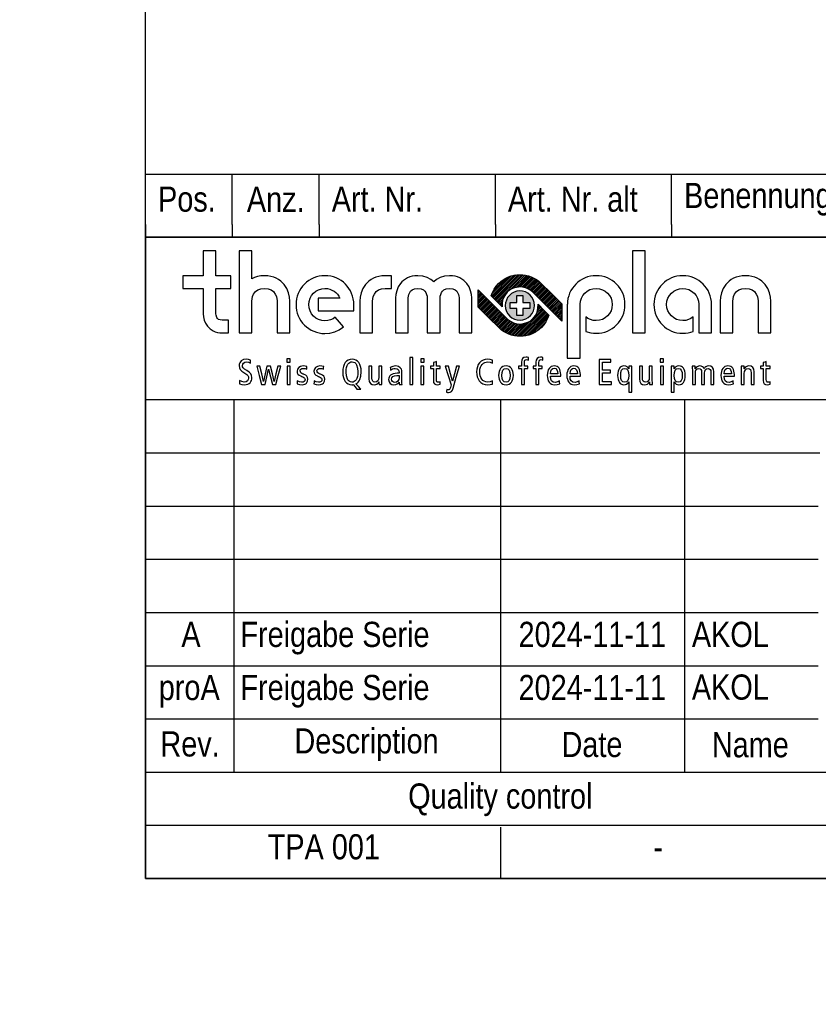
# Model space of a CAD drawing. Header units: millimetres. Extents: x 0 to 200, y 0 to 287.
# Tile 1 of 68: x 0 to 63, y 0 to 78. Entities that reach past the tile are written whole.
import ezdxf
from ezdxf import colors
from ezdxf.entities.mleader import LeaderData, LeaderLine
from ezdxf.math import Vec2, Vec3

# ---------------------------------------------------------------- set-up
doc = ezdxf.new("R2010")
doc.units = ezdxf.units.MM
for name, color, linetype in [('Cartouche', 7, 'Continuous'), ('Défaut', 7, 'Continuous'), ('EBENE_1', 7, 'Continuous'), ('Marges', 7, 'Continuous'), ('Standard', 7, 'Continuous')]:
    doc.layers.add(name, color=color, linetype=linetype)

# ---------------------------------------------------------------- blocks, each defined once
blk = doc.blocks.new('_Dot')
at = {"color": 0, "linetype": 'ByBlock', "lineweight": -2}
blk.add_line((-0.5, 0), (-1, 0), dxfattribs=at)
at = {"color": 0, "linetype": 'ByBlock', "const_width": 0.5}
blk.add_lwpolyline([(-0.25, 0, 1), (0.25, 0, 1)], format="xyb", close=True, dxfattribs=at)
blk = doc.blocks.new('SE5')
at = {"layer": 'EBENE_1', "color": 7, "linetype": 'Continuous'}
for points in [[(18.351, 51.207), (18.188, 51.254), (17.992, 51.273), (17.779, 51.241), (17.603, 51.146), (17.535, 51.076), (17.484, 50.99), (17.451, 50.89), (17.44, 50.774), (17.458, 50.603), (17.525, 50.461), (17.659, 50.327), (17.879, 50.179), (18.039, 50.069), (18.133, 49.973), (18.176, 49.88), (18.186, 49.774), (18.163, 49.657), (18.094, 49.557), (17.983, 49.487), (17.833, 49.461), (17.643, 49.5), (17.454, 49.589), (17.454, 49.46), (17.454, 49.33), (17.642, 49.268), (17.87, 49.245), (18.004, 49.256), (18.121, 49.288), (18.221, 49.34), (18.302, 49.408), (18.366, 49.491), (18.411, 49.587), (18.439, 49.694), (18.448, 49.809), (18.427, 49.97), (18.358, 50.117), (18.232, 50.254), (18.038, 50.387), (17.865, 50.497), (17.763, 50.587), (17.714, 50.671), (17.702, 50.76), (17.724, 50.877), (17.787, 50.971), (17.885, 51.034), (18.012, 51.056), (18.193, 51.032), (18.351, 50.965), (18.351, 51.086), (18.351, 51.207)], [(21.233, 51.031), (21.364, 51.031), (21.495, 51.031), (21.495, 51.173), (21.495, 51.315), (21.364, 51.315), (21.233, 51.315), (21.233, 51.173), (21.233, 51.031)], [(27.101, 48.894), (26.911, 49.105), (26.72, 49.316), (26.816, 49.375), (26.9, 49.451), (26.972, 49.546), (27.032, 49.657), (27.113, 49.933), (27.141, 50.279), (27.128, 50.498), (27.09, 50.693), (27.029, 50.864), (26.945, 51.006), (26.841, 51.12), (26.717, 51.204), (26.576, 51.255), (26.418, 51.273), (26.251, 51.256), (26.103, 51.208), (25.975, 51.127), (25.869, 51.013), (25.784, 50.867), (25.722, 50.69), (25.684, 50.48), (25.672, 50.239), (25.685, 50.019), (25.723, 49.824), (25.784, 49.654), (25.868, 49.511), (25.972, 49.397), (26.096, 49.313), (26.237, 49.262), (26.395, 49.245), (26.421, 49.246), (26.446, 49.247), (26.472, 49.251), (26.495, 49.256), (26.644, 49.075), (26.794, 48.894), (26.948, 48.894), (27.101, 48.894)], [(25.934, 50.239), (25.944, 50.45), (25.972, 50.627), (26.018, 50.77), (26.077, 50.883), (26.149, 50.967), (26.232, 51.024), (26.322, 51.057), (26.418, 51.068), (26.534, 51.05), (26.632, 51.001), (26.711, 50.924), (26.774, 50.824), (26.854, 50.571), (26.879, 50.279), (26.869, 50.067), (26.84, 49.891), (26.795, 49.747), (26.735, 49.634), (26.663, 49.55), (26.581, 49.493), (26.491, 49.46), (26.395, 49.45), (26.279, 49.467), (26.181, 49.517), (26.101, 49.593), (26.038, 49.694), (25.959, 49.946), (25.934, 50.239)], [(30.998, 49.264), (31.117, 49.264), (31.237, 49.264), (31.237, 50.333), (31.237, 51.401), (31.117, 51.401), (30.998, 51.401), (30.998, 50.333), (30.998, 49.264)], [(31.875, 51.031), (32.006, 51.031), (32.138, 51.031), (32.138, 51.173), (32.138, 51.315), (32.006, 51.315), (31.875, 51.315), (31.875, 51.173), (31.875, 51.031)], [(33.411, 49.475), (33.342, 49.449), (33.262, 49.439), (33.193, 49.451), (33.146, 49.49), (33.12, 49.561), (33.112, 49.666), (33.112, 50.095), (33.112, 50.524), (33.261, 50.524), (33.411, 50.524), (33.411, 50.62), (33.411, 50.717), (33.261, 50.717), (33.112, 50.717), (33.112, 50.901), (33.112, 51.085), (32.992, 51.049), (32.872, 51.013), (32.872, 50.865), (32.872, 50.717), (32.757, 50.717), (32.641, 50.717), (32.641, 50.62), (32.641, 50.524), (32.757, 50.524), (32.872, 50.524), (32.872, 50.056), (32.872, 49.589), (32.894, 49.427), (32.958, 49.321), (33.063, 49.262), (33.209, 49.245), (33.313, 49.256), (33.411, 49.282), (33.411, 49.378), (33.411, 49.475)], [(37.557, 49.555), (37.389, 49.486), (37.201, 49.461), (37.049, 49.477), (36.919, 49.522), (36.809, 49.595), (36.72, 49.695), (36.651, 49.818), (36.602, 49.963), (36.573, 50.129), (36.563, 50.313), (36.576, 50.484), (36.614, 50.633), (36.674, 50.761), (36.752, 50.866), (36.845, 50.949), (36.95, 51.008), (37.064, 51.044), (37.184, 51.056), (37.382, 51.032), (37.557, 50.957), (37.557, 51.079), (37.557, 51.201), (37.388, 51.254), (37.181, 51.273), (36.994, 51.255), (36.825, 51.202), (36.675, 51.117), (36.547, 51), (36.443, 50.854), (36.366, 50.681), (36.317, 50.483), (36.301, 50.261), (36.314, 50.063), (36.352, 49.876), (36.418, 49.703), (36.512, 49.551), (36.636, 49.424), (36.79, 49.328), (36.976, 49.266), (37.195, 49.245), (37.375, 49.261), (37.557, 49.304), (37.557, 49.43), (37.557, 49.555)], [(39.87, 49.264), (39.99, 49.264), (40.109, 49.264), (40.109, 49.894), (40.109, 50.524), (40.24, 50.524), (40.371, 50.524), (40.371, 50.62), (40.371, 50.717), (40.24, 50.717), (40.109, 50.717), (40.109, 50.87), (40.109, 51.022), (40.118, 51.118), (40.146, 51.186), (40.2, 51.227), (40.283, 51.241), (40.362, 51.233), (40.42, 51.207), (40.42, 51.31), (40.42, 51.412), (40.33, 51.429), (40.232, 51.435), (40.069, 51.407), (39.956, 51.327), (39.891, 51.203), (39.87, 51.042), (39.87, 50.88), (39.87, 50.717), (39.755, 50.717), (39.639, 50.717), (39.639, 50.62), (39.639, 50.524), (39.755, 50.524), (39.87, 50.524), (39.87, 49.894), (39.87, 49.264)], [(41.022, 49.264), (41.142, 49.264), (41.261, 49.264), (41.261, 49.894), (41.261, 50.524), (41.392, 50.524), (41.523, 50.524), (41.523, 50.62), (41.523, 50.717), (41.392, 50.717), (41.261, 50.717), (41.261, 50.87), (41.261, 51.022), (41.27, 51.118), (41.298, 51.186), (41.351, 51.227), (41.435, 51.241), (41.514, 51.233), (41.572, 51.207), (41.572, 51.31), (41.572, 51.412), (41.482, 51.429), (41.384, 51.435), (41.22, 51.407), (41.108, 51.327), (41.043, 51.203), (41.022, 51.042), (41.022, 50.88), (41.022, 50.717), (40.907, 50.717), (40.791, 50.717), (40.791, 50.62), (40.791, 50.524), (40.907, 50.524), (41.022, 50.524), (41.022, 49.894), (41.022, 49.264)], [(46.057, 49.264), (46.538, 49.264), (47.02, 49.264), (47.02, 49.373), (47.02, 49.481), (46.664, 49.481), (46.308, 49.481), (46.308, 49.834), (46.308, 50.188), (46.63, 50.188), (46.951, 50.188), (46.951, 50.296), (46.951, 50.404), (46.63, 50.404), (46.308, 50.404), (46.308, 50.72), (46.308, 51.036), (46.645, 51.036), (46.983, 51.036), (46.983, 51.145), (46.983, 51.253), (46.52, 51.253), (46.057, 51.253), (46.057, 50.259), (46.057, 49.264)], [(50.895, 51.031), (51.026, 51.031), (51.157, 51.031), (51.157, 51.173), (51.157, 51.315), (51.026, 51.315), (50.895, 51.315), (50.895, 51.173), (50.895, 51.031)], [(59.621, 49.475), (59.552, 49.449), (59.472, 49.439), (59.403, 49.451), (59.356, 49.49), (59.33, 49.561), (59.321, 49.666), (59.321, 50.095), (59.321, 50.524), (59.471, 50.524), (59.621, 50.524), (59.621, 50.62), (59.621, 50.717), (59.471, 50.717), (59.321, 50.717), (59.321, 50.901), (59.321, 51.085), (59.202, 51.049), (59.082, 51.013), (59.082, 50.865), (59.082, 50.717), (58.967, 50.717), (58.852, 50.717), (58.852, 50.62), (58.852, 50.524), (58.967, 50.524), (59.082, 50.524), (59.082, 50.056), (59.082, 49.589), (59.104, 49.427), (59.168, 49.321), (59.273, 49.262), (59.418, 49.245), (59.523, 49.256), (59.621, 49.282), (59.621, 49.378), (59.621, 49.475)], [(20.739, 50.717), (20.62, 50.717), (20.5, 50.717), (20.363, 50.11), (20.227, 49.504), (20.224, 49.504), (20.221, 49.504), (20.077, 50.11), (19.933, 50.717), (19.791, 50.717), (19.648, 50.717), (19.51, 50.11), (19.372, 49.504), (19.369, 49.504), (19.366, 49.504), (19.228, 50.11), (19.09, 50.717), (18.965, 50.717), (18.839, 50.717), (19.032, 49.991), (19.224, 49.264), (19.361, 49.264), (19.497, 49.264), (19.637, 49.878), (19.776, 50.492), (19.779, 50.492), (19.782, 50.492), (19.934, 49.878), (20.087, 49.264), (20.224, 49.264), (20.36, 49.264), (20.55, 49.991), (20.739, 50.717)], [(21.244, 49.264), (21.364, 49.264), (21.484, 49.264), (21.484, 49.991), (21.484, 50.717), (21.364, 50.717), (21.244, 50.717), (21.244, 49.991), (21.244, 49.264)], [(22.042, 49.33), (22.221, 49.267), (22.435, 49.245), (22.551, 49.254), (22.648, 49.28), (22.729, 49.321), (22.793, 49.376), (22.876, 49.519), (22.902, 49.695), (22.882, 49.818), (22.824, 49.921), (22.734, 50.002), (22.614, 50.065), (22.572, 50.082), (22.529, 50.099), (22.423, 50.147), (22.346, 50.201), (22.3, 50.265), (22.284, 50.344), (22.299, 50.423), (22.345, 50.487), (22.42, 50.528), (22.523, 50.543), (22.678, 50.525), (22.808, 50.481), (22.814, 50.584), (22.819, 50.686), (22.679, 50.723), (22.512, 50.737), (22.32, 50.705), (22.172, 50.616), (22.078, 50.482), (22.044, 50.315), (22.06, 50.192), (22.109, 50.095), (22.197, 50.014), (22.33, 49.943), (22.409, 49.907), (22.489, 49.871), (22.574, 49.825), (22.632, 49.772), (22.664, 49.713), (22.674, 49.643), (22.657, 49.565), (22.604, 49.499), (22.518, 49.455), (22.398, 49.439), (22.223, 49.468), (22.056, 49.547), (22.049, 49.438), (22.042, 49.33)], [(23.381, 49.33), (23.561, 49.267), (23.775, 49.245), (23.89, 49.254), (23.988, 49.28), (24.069, 49.321), (24.133, 49.376), (24.215, 49.519), (24.241, 49.695), (24.221, 49.818), (24.164, 49.921), (24.073, 50.002), (23.954, 50.065), (23.911, 50.082), (23.868, 50.099), (23.763, 50.147), (23.686, 50.201), (23.639, 50.265), (23.623, 50.344), (23.639, 50.423), (23.684, 50.487), (23.759, 50.528), (23.863, 50.543), (24.018, 50.525), (24.148, 50.481), (24.153, 50.584), (24.159, 50.686), (24.019, 50.723), (23.852, 50.737), (23.659, 50.705), (23.512, 50.616), (23.418, 50.482), (23.384, 50.315), (23.4, 50.192), (23.449, 50.095), (23.537, 50.014), (23.669, 49.943), (23.749, 49.907), (23.828, 49.871), (23.914, 49.825), (23.971, 49.772), (24.004, 49.713), (24.014, 49.643), (23.996, 49.565), (23.944, 49.499), (23.858, 49.455), (23.738, 49.439), (23.562, 49.468), (23.396, 49.547), (23.388, 49.438), (23.381, 49.33)], [(28.772, 50.717), (28.653, 50.717), (28.533, 50.717), (28.533, 50.28), (28.533, 49.843), (28.511, 49.671), (28.45, 49.548), (28.353, 49.474), (28.226, 49.45), (28.123, 49.469), (28.048, 49.528), (28.002, 49.631), (27.986, 49.78), (27.986, 50.249), (27.986, 50.717), (27.867, 50.717), (27.747, 50.717), (27.747, 50.213), (27.747, 49.709), (27.778, 49.502), (27.864, 49.357), (27.998, 49.272), (28.171, 49.245), (28.289, 49.258), (28.389, 49.301), (28.473, 49.374), (28.539, 49.481), (28.542, 49.481), (28.544, 49.481), (28.549, 49.373), (28.553, 49.264), (28.668, 49.264), (28.784, 49.264), (28.777, 49.42), (28.772, 49.578), (28.772, 50.148), (28.772, 50.717)], [(29.47, 50.392), (29.543, 50.455), (29.632, 50.502), (29.734, 50.533), (29.844, 50.543), (29.984, 50.522), (30.086, 50.452), (30.13, 50.353), (30.14, 50.219), (30.14, 50.186), (30.14, 50.153), (30.07, 50.153), (30, 50.153), (29.828, 50.144), (29.683, 50.116), (29.565, 50.072), (29.471, 50.014), (29.401, 49.942), (29.353, 49.859), (29.326, 49.765), (29.317, 49.663), (29.348, 49.48), (29.436, 49.349), (29.569, 49.271), (29.736, 49.245), (29.884, 49.263), (29.998, 49.311), (30.083, 49.38), (30.143, 49.461), (30.146, 49.461), (30.149, 49.461), (30.156, 49.363), (30.163, 49.264), (30.271, 49.264), (30.379, 49.264), (30.371, 49.363), (30.368, 49.487), (30.368, 49.866), (30.368, 50.244), (30.357, 50.378), (30.329, 50.476), (30.288, 50.547), (30.242, 50.6), (30.112, 50.686), (29.999, 50.722), (29.855, 50.737), (29.641, 50.706), (29.445, 50.618), (29.458, 50.505), (29.47, 50.392)], [(31.887, 49.264), (32.006, 49.264), (32.126, 49.264), (32.126, 49.991), (32.126, 50.717), (32.006, 50.717), (31.887, 50.717), (31.887, 49.991), (31.887, 49.264)], [(34.942, 50.717), (34.822, 50.717), (34.703, 50.717), (34.552, 50.125), (34.401, 49.532), (34.398, 49.532), (34.395, 49.532), (34.233, 50.125), (34.07, 50.717), (33.945, 50.717), (33.82, 50.717), (34.049, 49.979), (34.278, 49.242), (34.25, 49.131), (34.221, 49.02), (34.189, 48.927), (34.152, 48.872), (34.11, 48.845), (34.062, 48.837), (33.991, 48.845), (33.931, 48.866), (33.925, 48.757), (33.919, 48.649), (33.995, 48.636), (34.082, 48.632), (34.205, 48.65), (34.302, 48.707), (34.378, 48.811), (34.438, 48.968), (34.69, 49.843), (34.942, 50.717)], [(38.059, 49.991), (38.069, 49.828), (38.097, 49.682), (38.143, 49.554), (38.207, 49.447), (38.29, 49.361), (38.39, 49.297), (38.508, 49.258), (38.643, 49.245), (38.779, 49.258), (38.897, 49.297), (38.997, 49.361), (39.08, 49.447), (39.144, 49.554), (39.19, 49.682), (39.218, 49.828), (39.227, 49.991), (39.218, 50.154), (39.19, 50.3), (39.144, 50.427), (39.08, 50.535), (38.997, 50.621), (38.897, 50.685), (38.779, 50.724), (38.643, 50.737), (38.508, 50.724), (38.39, 50.685), (38.29, 50.621), (38.207, 50.535), (38.143, 50.427), (38.097, 50.3), (38.069, 50.154), (38.059, 49.991)], [(38.31, 49.991), (38.33, 50.231), (38.391, 50.404), (38.495, 50.508), (38.643, 50.543), (38.792, 50.508), (38.896, 50.404), (38.957, 50.231), (38.977, 49.991), (38.957, 49.751), (38.896, 49.578), (38.792, 49.474), (38.643, 49.439), (38.495, 49.474), (38.391, 49.578), (38.33, 49.751), (38.31, 49.991)], [(42.989, 49.92), (42.989, 49.984), (42.989, 50.048), (42.955, 50.336), (42.914, 50.454), (42.857, 50.553), (42.784, 50.632), (42.697, 50.69), (42.595, 50.725), (42.479, 50.737), (42.351, 50.724), (42.239, 50.685), (42.143, 50.621), (42.063, 50.535), (42, 50.427), (41.955, 50.3), (41.927, 50.154), (41.918, 49.991), (41.927, 49.828), (41.955, 49.682), (42.001, 49.554), (42.066, 49.447), (42.148, 49.361), (42.248, 49.297), (42.366, 49.258), (42.502, 49.245), (42.717, 49.267), (42.909, 49.33), (42.903, 49.438), (42.898, 49.547), (42.745, 49.464), (42.565, 49.427), (42.391, 49.457), (42.267, 49.547), (42.193, 49.701), (42.169, 49.92), (42.579, 49.92), (42.989, 49.92)], [(42.169, 50.102), (42.196, 50.316), (42.261, 50.456), (42.354, 50.532), (42.465, 50.555), (42.59, 50.527), (42.679, 50.442), (42.732, 50.3), (42.75, 50.102), (42.459, 50.102), (42.169, 50.102)], [(44.55, 49.92), (44.55, 49.984), (44.55, 50.048), (44.517, 50.336), (44.475, 50.454), (44.418, 50.553), (44.346, 50.632), (44.258, 50.69), (44.156, 50.725), (44.04, 50.737), (43.913, 50.724), (43.8, 50.685), (43.704, 50.621), (43.624, 50.535), (43.561, 50.427), (43.516, 50.3), (43.488, 50.154), (43.479, 49.991), (43.488, 49.828), (43.516, 49.682), (43.563, 49.554), (43.627, 49.447), (43.71, 49.361), (43.81, 49.297), (43.928, 49.258), (44.063, 49.245), (44.279, 49.267), (44.47, 49.33), (44.465, 49.438), (44.459, 49.547), (44.306, 49.464), (44.126, 49.427), (43.952, 49.457), (43.828, 49.547), (43.754, 49.701), (43.73, 49.92), (44.14, 49.92), (44.55, 49.92)], [(43.73, 50.102), (43.757, 50.316), (43.822, 50.456), (43.916, 50.532), (44.026, 50.555), (44.151, 50.527), (44.24, 50.442), (44.293, 50.3), (44.311, 50.102), (44.02, 50.102), (43.73, 50.102)], [(48.393, 48.649), (48.512, 48.649), (48.632, 48.649), (48.632, 49.549), (48.632, 50.45), (48.637, 50.583), (48.643, 50.717), (48.528, 50.717), (48.412, 50.717), (48.408, 50.61), (48.404, 50.503), (48.401, 50.503), (48.398, 50.503), (48.342, 50.588), (48.263, 50.663), (48.157, 50.717), (48.017, 50.737), (47.909, 50.726), (47.812, 50.691), (47.727, 50.633), (47.654, 50.552), (47.595, 50.447), (47.552, 50.319), (47.525, 50.167), (47.515, 49.991), (47.525, 49.815), (47.552, 49.663), (47.595, 49.534), (47.654, 49.43), (47.727, 49.348), (47.812, 49.291), (47.909, 49.256), (48.017, 49.245), (48.131, 49.257), (48.227, 49.297), (48.311, 49.365), (48.387, 49.464), (48.39, 49.464), (48.393, 49.464), (48.393, 49.056), (48.393, 48.649)], [(48.393, 49.991), (48.374, 49.751), (48.315, 49.578), (48.216, 49.474), (48.074, 49.439), (47.931, 49.474), (47.832, 49.578), (47.774, 49.751), (47.755, 49.991), (47.774, 50.231), (47.832, 50.404), (47.931, 50.508), (48.074, 50.543), (48.216, 50.508), (48.315, 50.404), (48.374, 50.231), (48.393, 49.991)], [(50.267, 50.717), (50.148, 50.717), (50.028, 50.717), (50.028, 50.28), (50.028, 49.843), (50.006, 49.671), (49.945, 49.548), (49.848, 49.474), (49.72, 49.45), (49.618, 49.469), (49.543, 49.528), (49.497, 49.631), (49.481, 49.78), (49.481, 50.249), (49.481, 50.717), (49.361, 50.717), (49.242, 50.717), (49.242, 50.213), (49.242, 49.709), (49.272, 49.502), (49.359, 49.357), (49.493, 49.272), (49.666, 49.245), (49.784, 49.258), (49.884, 49.301), (49.967, 49.374), (50.034, 49.481), (50.037, 49.481), (50.04, 49.481), (50.044, 49.373), (50.048, 49.264), (50.163, 49.264), (50.279, 49.264), (50.272, 49.42), (50.267, 49.578), (50.267, 50.148), (50.267, 50.717)], [(50.907, 49.264), (51.026, 49.264), (51.146, 49.264), (51.146, 49.991), (51.146, 50.717), (51.026, 50.717), (50.907, 50.717), (50.907, 49.991), (50.907, 49.264)], [(51.773, 48.649), (51.892, 48.649), (52.012, 48.649), (52.012, 49.056), (52.012, 49.464), (52.015, 49.464), (52.018, 49.464), (52.093, 49.365), (52.177, 49.297), (52.274, 49.257), (52.388, 49.245), (52.496, 49.256), (52.593, 49.291), (52.678, 49.348), (52.751, 49.43), (52.81, 49.534), (52.853, 49.663), (52.88, 49.815), (52.889, 49.991), (52.88, 50.167), (52.853, 50.319), (52.81, 50.447), (52.751, 50.552), (52.678, 50.633), (52.593, 50.691), (52.496, 50.726), (52.388, 50.737), (52.248, 50.717), (52.142, 50.663), (52.063, 50.588), (52.006, 50.503), (52.004, 50.503), (52.001, 50.503), (51.996, 50.61), (51.992, 50.717), (51.877, 50.717), (51.761, 50.717), (51.768, 50.583), (51.773, 50.45), (51.773, 49.549), (51.773, 48.649)], [(52.012, 49.991), (52.031, 50.231), (52.089, 50.404), (52.189, 50.508), (52.331, 50.543), (52.474, 50.508), (52.573, 50.404), (52.631, 50.231), (52.65, 49.991), (52.631, 49.751), (52.573, 49.578), (52.474, 49.474), (52.331, 49.439), (52.189, 49.474), (52.089, 49.578), (52.031, 49.751), (52.012, 49.991)], [(53.452, 49.264), (53.572, 49.264), (53.691, 49.264), (53.691, 49.713), (53.691, 50.162), (53.709, 50.33), (53.762, 50.445), (53.847, 50.511), (53.965, 50.532), (54.06, 50.516), (54.129, 50.466), (54.172, 50.382), (54.187, 50.261), (54.187, 49.763), (54.187, 49.264), (54.306, 49.264), (54.426, 49.264), (54.426, 49.713), (54.426, 50.162), (54.444, 50.33), (54.497, 50.445), (54.583, 50.511), (54.7, 50.532), (54.794, 50.516), (54.864, 50.466), (54.907, 50.382), (54.922, 50.261), (54.922, 49.763), (54.922, 49.264), (55.042, 49.264), (55.161, 49.264), (55.161, 49.769), (55.161, 50.273), (55.131, 50.48), (55.044, 50.625), (54.911, 50.71), (54.739, 50.737), (54.625, 50.722), (54.53, 50.677), (54.451, 50.605), (54.386, 50.509), (54.323, 50.608), (54.245, 50.679), (54.153, 50.723), (54.045, 50.737), (53.932, 50.724), (53.834, 50.681), (53.752, 50.607), (53.686, 50.501), (53.683, 50.501), (53.68, 50.501), (53.676, 50.609), (53.671, 50.717), (53.556, 50.717), (53.441, 50.717), (53.447, 50.562), (53.452, 50.404), (53.452, 49.834), (53.452, 49.264)], [(56.789, 49.92), (56.789, 49.984), (56.789, 50.048), (56.755, 50.336), (56.714, 50.454), (56.657, 50.553), (56.584, 50.632), (56.497, 50.69), (56.395, 50.725), (56.279, 50.737), (56.151, 50.724), (56.039, 50.685), (55.943, 50.621), (55.863, 50.535), (55.8, 50.427), (55.755, 50.3), (55.727, 50.154), (55.718, 49.991), (55.727, 49.828), (55.755, 49.682), (55.801, 49.554), (55.866, 49.447), (55.948, 49.361), (56.049, 49.297), (56.166, 49.258), (56.302, 49.245), (56.518, 49.267), (56.71, 49.33), (56.704, 49.438), (56.698, 49.547), (56.545, 49.464), (56.365, 49.427), (56.191, 49.457), (56.068, 49.547), (55.994, 49.701), (55.969, 49.92), (56.379, 49.92), (56.789, 49.92)], [(55.969, 50.102), (55.996, 50.316), (56.061, 50.456), (56.155, 50.532), (56.265, 50.555), (56.39, 50.527), (56.479, 50.442), (56.532, 50.3), (56.55, 50.102), (56.259, 50.102), (55.969, 50.102)], [(57.337, 49.264), (57.457, 49.264), (57.577, 49.264), (57.577, 49.702), (57.577, 50.139), (57.598, 50.311), (57.66, 50.434), (57.757, 50.507), (57.884, 50.532), (57.986, 50.513), (58.061, 50.453), (58.108, 50.351), (58.123, 50.202), (58.123, 49.733), (58.123, 49.264), (58.243, 49.264), (58.362, 49.264), (58.362, 49.769), (58.362, 50.273), (58.332, 50.48), (58.245, 50.625), (58.111, 50.71), (57.938, 50.737), (57.821, 50.724), (57.72, 50.681), (57.637, 50.607), (57.571, 50.501), (57.568, 50.501), (57.565, 50.501), (57.561, 50.609), (57.557, 50.717), (57.441, 50.717), (57.326, 50.717), (57.333, 50.562), (57.337, 50.404), (57.337, 49.834), (57.337, 49.264)], [(30.14, 49.794), (30.116, 49.653), (30.048, 49.536), (29.942, 49.456), (29.801, 49.427), (29.693, 49.445), (29.616, 49.496), (29.571, 49.576), (29.556, 49.68), (29.581, 49.798), (29.658, 49.894), (29.788, 49.959), (29.972, 49.982), (30.064, 49.982), (30.14, 49.976), (30.14, 49.885), (30.14, 49.794)]]:
    blk.add_lwpolyline(points, close=True, dxfattribs=at)
blk = doc.blocks.new('SE4')
at = {"layer": 'Défaut'}
blk.add_blockref('SE5', (0, 0), dxfattribs=at)

msp = doc.modelspace()

# ---------------------------------------------------------------- hatches: boundary and pattern name
at = {"layer": 'Défaut', "linetype": 'Continuous'}
h = msp.add_hatch(dxfattribs=at)
h.set_pattern_fill('LINE', scale=0.0314961, angle=45, style=0)
edge = h.paths.add_edge_path()
edge.add_spline(control_points=[(38.047, 57.288), (37.775, 57.015), (37.573, 56.678), (37.457, 56.312), (37.5, 56.271), (38.144, 55.627), (38.327, 55.445), (38.285, 55.871), (38.432, 56.292), (38.738, 56.598), (39.287, 57.148), (40.189, 57.157), (40.751, 56.619), (40.751, 56.619), (42.92, 54.454), (43.075, 54.3), (43.075, 54.3), (43.075, 55.679), (43.075, 55.679), (42.912, 55.842), (41.445, 57.305), (41.445, 57.304), (40.504, 58.229), (38.979, 58.221), (38.047, 57.288)], knot_values=[0, 0, 0, 0, 0.125, 0.125, 0.125, 0.25, 0.25, 0.25, 0.375, 0.375, 0.375, 0.5, 0.5, 0.5, 0.625, 0.625, 0.625, 0.75, 0.75, 0.75, 0.875, 0.875, 0.875, 1, 1, 1, 1], degree=3, periodic=0)
h = msp.add_hatch(dxfattribs=at)
h.set_pattern_fill('LINE', scale=0.0314961, angle=45, style=0)
edge = h.paths.add_edge_path()
edge.add_spline(control_points=[(36.438, 56.79), (36.438, 56.79), (36.438, 55.411), (36.438, 55.411), (36.602, 55.248), (38.068, 53.784), (38.068, 53.785), (39.009, 52.86), (40.534, 52.868), (41.466, 53.802), (41.738, 54.074), (41.94, 54.411), (42.056, 54.777), (42.013, 54.819), (41.369, 55.462), (41.186, 55.645), (41.228, 55.219), (41.081, 54.798), (40.775, 54.491), (40.226, 53.941), (39.324, 53.932), (38.762, 54.47), (38.762, 54.47), (36.593, 56.635), (36.438, 56.79)], knot_values=[0, 0, 0, 0, 0.125, 0.125, 0.125, 0.25, 0.25, 0.25, 0.375, 0.375, 0.375, 0.5, 0.5, 0.5, 0.625, 0.625, 0.625, 0.75, 0.75, 0.75, 0.875, 0.875, 0.875, 1, 1, 1, 1], degree=3, periodic=0)
at = {"layer": 'EBENE_1', "linetype": 'Continuous'}
h = msp.add_hatch(color=7, dxfattribs=at)
edge = h.paths.add_edge_path()
edge.add_spline(control_points=[(40.881, 55.784), (40.748, 56.411), (40.132, 56.811), (39.506, 56.677), (38.879, 56.544), (38.479, 55.928), (38.612, 55.301), (38.745, 54.675), (39.362, 54.275), (39.988, 54.408), (40.615, 54.541), (41.015, 55.158), (40.881, 55.784)], knot_values=[0, 0, 0, 0, 0.25, 0.25, 0.25, 0.5, 0.5, 0.5, 0.75, 0.75, 0.75, 1, 1, 1, 1], degree=3, periodic=0)
edge = h.paths.add_edge_path()
edge.add_spline(control_points=[(38.962, 55.778), (38.962, 55.778), (38.962, 55.307), (38.962, 55.307), (38.962, 55.307), (39.512, 55.307), (39.512, 55.307), (39.512, 55.307), (39.512, 54.758), (39.512, 54.758), (39.512, 54.758), (39.982, 54.758), (39.982, 54.758), (39.982, 54.758), (39.982, 55.307), (39.982, 55.307), (39.982, 55.307), (40.532, 55.307), (40.532, 55.307), (40.532, 55.307), (40.532, 55.778), (40.532, 55.778), (40.532, 55.778), (39.982, 55.778), (39.982, 55.778), (39.982, 55.778), (39.982, 56.328), (39.982, 56.328), (39.982, 56.328), (39.512, 56.328), (39.512, 56.328), (39.512, 56.328), (39.512, 55.778), (39.512, 55.778), (39.512, 55.778), (38.962, 55.778), (38.962, 55.778)], knot_values=[0, 0, 0, 0, 0.083333, 0.083333, 0.083333, 0.166667, 0.166667, 0.166667, 0.25, 0.25, 0.25, 0.333333, 0.333333, 0.333333, 0.416667, 0.416667, 0.416667, 0.5, 0.5, 0.5, 0.583333, 0.583333, 0.583333, 0.666667, 0.666667, 0.666667, 0.75, 0.75, 0.75, 0.833333, 0.833333, 0.833333, 0.916667, 0.916667, 0.916667, 1, 1, 1, 1], degree=3, periodic=0)

# ---------------------------------------------------------------- linework, layer by layer
at = {"layer": 'Cartouche', "color": 7, "linetype": 'Continuous'}
for p, q in [((199.997, 60.988), (9.997, 60.988)), ((9.998, 60.989), (9.998, 9.988)), ((9.998, 48.066), (66.458, 48.066)), ((17.01, 48.066), (17.01, 18.456)), ((38.195, 48.066), (38.195, 18.456)), ((52.838, 48.066), (52.838, 18.456)), ((9.935, 43.829), (63.567, 43.829)), ((9.998, 39.606), (63.458, 39.606)), ((9.998, 35.376), (63.458, 35.376)), ((9.998, 31.146), (63.458, 31.146)), ((9.998, 26.916), (63.458, 26.916)), ((9.998, 22.686), (63.458, 22.686)), ((9.998, 18.456), (87.358, 18.456)), ((9.998, 14.226), (87.358, 14.226)), ((38.195, 14.087), (38.195, 9.996))]:
    msp.add_line(p, q, dxfattribs=at)
at = {"layer": 'Défaut', "color": 7, "linetype": 'Continuous'}
for p, q in [((9.996, 61.988), (9.996, 65.988)), ((9.996, 65.988), (199.996, 65.988)), ((16.896, 61.988), (16.896, 65.988)), ((23.796, 61.988), (23.796, 65.988)), ((37.796, 61.988), (37.796, 65.988)), ((51.796, 61.988), (51.796, 65.988)), ((9.996, 61.988), (9.996, 60.988)), ((16.896, 61.988), (16.896, 60.988)), ((23.796, 61.988), (23.796, 60.988)), ((37.796, 61.988), (37.796, 60.988)), ((51.796, 61.988), (51.796, 60.988)), ((9.996, 60.988), (199.996, 60.988)), ((9.996, 60.988), (199.996, 60.988)), ((9.998, 9.988), (199.998, 9.988))]:
    msp.add_line(p, q, dxfattribs=at)
at = {"layer": 'EBENE_1', "color": 7, "linetype": 'Continuous'}
for p, q in [((49.705, 59.902), (48.695, 59.902)), ((48.695, 59.902), (48.695, 53.37)), ((49.705, 53.37), (49.705, 59.902)), ((48.695, 53.37), (49.705, 53.37))]:
    msp.add_line(p, q, dxfattribs=at)
for points in [[(16.786, 56.903), (16.786, 57.408), (16.786, 57.913), (16.186, 57.913), (15.586, 57.913), (15.586, 58.908), (15.586, 59.902), (15.081, 59.902), (14.577, 59.902), (14.577, 58.908), (14.577, 57.913), (13.774, 57.913), (12.972, 57.913), (12.972, 57.408), (12.972, 56.903), (13.774, 56.903), (14.577, 56.903), (14.577, 55.894), (14.577, 54.884), (14.596, 54.644), (14.657, 54.391), (14.763, 54.137), (14.917, 53.898), (15.123, 53.688), (15.386, 53.521), (15.539, 53.457), (15.707, 53.41), (15.891, 53.38), (16.091, 53.37), (16.344, 53.37), (16.596, 53.37), (16.596, 53.874), (16.596, 54.379), (16.344, 54.379), (16.091, 54.379), (15.919, 54.397), (15.799, 54.444), (15.721, 54.511), (15.669, 54.586), (15.604, 54.765), (15.586, 54.89), (15.586, 55.897), (15.586, 56.903), (16.186, 56.903), (16.786, 56.903)], [(19.451, 57.913), (19.161, 57.897), (18.896, 57.849), (18.657, 57.775), (18.441, 57.676), (18.441, 58.789), (18.441, 59.902), (17.936, 59.902), (17.431, 59.902), (17.431, 56.636), (17.431, 53.37), (17.936, 53.37), (18.441, 53.37), (18.441, 54.631), (18.441, 55.891), (18.463, 56.078), (18.508, 56.254), (18.589, 56.449), (18.734, 56.65), (18.923, 56.792), (19.161, 56.876), (19.451, 56.903), (19.741, 56.876), (19.978, 56.792), (20.168, 56.65), (20.312, 56.449), (20.395, 56.249), (20.44, 56.07), (20.457, 55.941), (20.461, 55.89), (20.461, 54.63), (20.461, 53.37), (20.965, 53.37), (21.47, 53.37), (21.47, 54.632), (21.47, 55.894), (21.444, 56.213), (21.363, 56.552), (21.222, 56.889), (21.016, 57.208), (20.887, 57.354), (20.741, 57.488), (20.576, 57.608), (20.391, 57.712), (20.187, 57.796), (19.963, 57.86), (19.718, 57.899), (19.451, 57.913)], [(38.047, 57.288), (38.228, 57.452), (38.422, 57.594), (38.626, 57.715), (38.839, 57.814), (39.059, 57.892), (39.284, 57.947), (39.512, 57.981), (39.743, 57.993), (39.973, 57.983), (40.202, 57.952), (40.428, 57.898), (40.648, 57.823), (40.862, 57.726), (41.067, 57.607), (41.262, 57.467), (41.445, 57.304), (42.199, 56.553), (43.075, 55.679), (43.075, 54.989), (43.075, 54.3), (41.855, 55.517), (40.751, 56.619), (40.526, 56.795), (40.277, 56.92), (40.012, 56.994), (39.74, 57.017), (39.468, 56.988), (39.205, 56.909), (38.959, 56.779), (38.738, 56.598), (38.539, 56.349), (38.402, 56.066), (38.33, 55.761), (38.327, 55.445), (37.839, 55.931), (37.457, 56.312), (37.56, 56.581), (37.694, 56.835), (37.857, 57.072), (38.047, 57.288)], [(21.956, 55.613), (21.968, 55.378), (22.003, 55.15), (22.06, 54.93), (22.137, 54.719), (22.234, 54.518), (22.35, 54.328), (22.482, 54.151), (22.631, 53.988), (22.794, 53.839), (22.971, 53.707), (23.161, 53.591), (23.362, 53.494), (23.573, 53.417), (23.793, 53.36), (24.021, 53.325), (24.256, 53.313), (24.654, 53.348), (25.037, 53.45), (25.397, 53.616), (25.725, 53.843), (25.402, 54.231), (25.08, 54.62), (24.896, 54.493), (24.694, 54.4), (24.479, 54.343), (24.256, 54.323), (23.996, 54.349), (23.754, 54.425), (23.535, 54.544), (23.344, 54.701), (23.187, 54.892), (23.068, 55.111), (22.992, 55.353), (22.966, 55.613), (22.992, 55.873), (23.068, 56.115), (23.187, 56.334), (23.344, 56.525), (23.535, 56.683), (23.754, 56.802), (23.996, 56.877), (24.256, 56.903), (24.452, 56.888), (24.638, 56.845), (24.814, 56.776), (24.975, 56.684), (25.121, 56.569), (25.249, 56.435), (25.357, 56.284), (25.443, 56.118), (24.583, 56.118), (23.723, 56.118), (23.723, 55.613), (23.723, 55.108), (25.14, 55.108), (26.556, 55.108), (26.556, 55.361), (26.556, 55.613), (26.544, 55.848), (26.509, 56.076), (26.452, 56.296), (26.375, 56.507), (26.278, 56.708), (26.163, 56.898), (26.03, 57.075), (25.882, 57.239), (25.718, 57.387), (25.541, 57.52), (25.352, 57.635), (25.151, 57.732), (24.939, 57.81), (24.719, 57.866), (24.491, 57.901), (24.256, 57.913), (24.021, 57.901), (23.793, 57.866), (23.573, 57.81), (23.362, 57.732), (23.161, 57.635), (22.971, 57.52), (22.794, 57.387), (22.631, 57.239), (22.482, 57.075), (22.35, 56.898), (22.234, 56.708), (22.137, 56.507), (22.06, 56.296), (22.003, 56.076), (21.968, 55.848), (21.956, 55.613)], [(29.043, 57.913), (28.776, 57.899), (28.531, 57.86), (28.306, 57.796), (28.102, 57.712), (27.918, 57.608), (27.753, 57.488), (27.606, 57.354), (27.478, 57.208), (27.272, 56.889), (27.131, 56.552), (27.05, 56.213), (27.024, 55.894), (27.024, 54.632), (27.024, 53.37), (27.529, 53.37), (28.033, 53.37), (28.033, 54.632), (28.033, 55.894), (28.054, 56.071), (28.098, 56.249), (28.181, 56.449), (28.326, 56.65), (28.515, 56.792), (28.753, 56.876), (29.043, 56.903), (29.296, 56.903), (29.548, 56.903), (29.548, 57.408), (29.548, 57.913), (29.296, 57.913), (29.043, 57.913)], [(34.157, 57.913), (33.758, 57.877), (33.417, 57.774), (33.13, 57.618), (32.895, 57.418), (32.659, 57.618), (32.372, 57.774), (32.031, 57.877), (31.633, 57.913), (31.399, 57.901), (31.185, 57.866), (30.988, 57.811), (30.81, 57.737), (30.648, 57.646), (30.504, 57.541), (30.376, 57.424), (30.263, 57.296), (30.083, 57.017), (29.959, 56.722), (29.888, 56.426), (29.866, 56.146), (29.866, 54.758), (29.866, 53.37), (30.371, 53.37), (30.875, 53.37), (30.875, 54.758), (30.875, 56.146), (30.892, 56.282), (30.927, 56.42), (30.991, 56.573), (31.065, 56.685), (31.185, 56.791), (31.368, 56.872), (31.633, 56.903), (31.898, 56.872), (32.081, 56.791), (32.2, 56.685), (32.274, 56.573), (32.337, 56.424), (32.372, 56.289), (32.387, 56.188), (32.39, 56.143), (32.39, 54.756), (32.39, 53.37), (32.895, 53.37), (33.4, 53.37), (33.4, 54.758), (33.4, 56.146), (33.416, 56.282), (33.451, 56.42), (33.515, 56.573), (33.589, 56.685), (33.709, 56.791), (33.892, 56.872), (34.157, 56.903), (34.422, 56.872), (34.605, 56.791), (34.725, 56.685), (34.798, 56.573), (34.863, 56.42), (34.898, 56.281), (34.912, 56.181), (34.914, 56.141), (34.914, 54.755), (34.914, 53.37), (35.419, 53.37), (35.924, 53.37), (35.924, 54.758), (35.924, 56.146), (35.901, 56.426), (35.83, 56.722), (35.707, 57.017), (35.527, 57.296), (35.286, 57.541), (35.141, 57.646), (34.98, 57.737), (34.801, 57.811), (34.605, 57.866), (34.39, 57.901), (34.157, 57.913)], [(45.806, 57.913), (45.573, 57.901), (45.347, 57.867), (45.129, 57.811), (44.92, 57.735), (44.72, 57.639), (44.532, 57.525), (44.356, 57.394), (44.194, 57.248), (44.046, 57.086), (43.914, 56.911), (43.798, 56.724), (43.701, 56.525), (43.623, 56.317), (43.566, 56.099), (43.53, 55.873), (43.516, 55.641), (43.516, 55.641), (43.515, 55.641), (43.515, 53.496), (43.515, 51.35), (44.02, 51.35), (44.525, 51.35), (44.525, 52.537), (44.525, 53.725), (44.525, 53.724), (44.525, 53.724), (44.525, 54.672), (44.525, 55.62), (44.525, 55.621), (44.525, 55.622), (44.525, 55.624), (44.525, 55.624), (44.525, 55.636), (44.525, 55.647), (44.526, 55.647), (44.526, 55.647), (44.556, 55.901), (44.633, 56.137), (44.753, 56.35), (44.909, 56.536), (45.098, 56.689), (45.314, 56.805), (45.551, 56.878), (45.806, 56.903), (46.064, 56.877), (46.304, 56.802), (46.522, 56.684), (46.711, 56.528), (46.868, 56.338), (46.986, 56.12), (47.061, 55.88), (47.087, 55.622), (47.061, 55.365), (46.986, 55.124), (46.868, 54.907), (46.711, 54.717), (46.522, 54.561), (46.304, 54.443), (46.064, 54.368), (45.806, 54.342), (45.574, 54.363), (45.355, 54.424), (45.154, 54.521), (44.974, 54.65), (44.974, 54.069), (44.974, 53.489), (45.377, 53.373), (45.589, 53.342), (45.806, 53.332), (46.04, 53.344), (46.267, 53.379), (46.486, 53.435), (46.697, 53.512), (46.897, 53.609), (47.086, 53.724), (47.262, 53.856), (47.425, 54.004), (47.573, 54.166), (47.705, 54.343), (47.82, 54.532), (47.916, 54.732), (47.993, 54.942), (48.05, 55.161), (48.085, 55.389), (48.096, 55.622), (48.085, 55.856), (48.05, 56.083), (47.993, 56.303), (47.916, 56.513), (47.82, 56.713), (47.705, 56.902), (47.573, 57.079), (47.425, 57.241), (47.262, 57.389), (47.086, 57.521), (46.897, 57.636), (46.697, 57.733), (46.486, 57.81), (46.267, 57.866), (46.04, 57.901), (45.806, 57.913)], [(54.977, 55.641), (54.964, 55.873), (54.928, 56.099), (54.87, 56.317), (54.792, 56.525), (54.695, 56.724), (54.58, 56.911), (54.447, 57.086), (54.3, 57.248), (54.137, 57.394), (53.961, 57.525), (53.773, 57.639), (53.574, 57.735), (53.364, 57.811), (53.146, 57.867), (52.92, 57.901), (52.687, 57.913), (52.453, 57.901), (52.226, 57.866), (52.007, 57.81), (51.796, 57.733), (51.596, 57.636), (51.407, 57.521), (51.231, 57.389), (51.068, 57.241), (50.92, 57.079), (50.788, 56.902), (50.673, 56.713), (50.577, 56.513), (50.5, 56.303), (50.443, 56.083), (50.408, 55.856), (50.396, 55.622), (50.408, 55.389), (50.443, 55.161), (50.5, 54.942), (50.577, 54.732), (50.673, 54.532), (50.788, 54.343), (50.92, 54.166), (51.068, 54.004), (51.231, 53.856), (51.407, 53.724), (51.596, 53.609), (51.796, 53.512), (52.007, 53.435), (52.226, 53.379), (52.453, 53.344), (52.687, 53.332), (52.905, 53.342), (53.116, 53.373), (53.322, 53.422), (53.519, 53.489), (53.519, 54.069), (53.519, 54.65), (53.339, 54.521), (53.138, 54.424), (52.92, 54.363), (52.687, 54.342), (52.429, 54.368), (52.189, 54.443), (51.972, 54.561), (51.782, 54.717), (51.625, 54.907), (51.507, 55.124), (51.432, 55.365), (51.406, 55.622), (51.432, 55.88), (51.507, 56.12), (51.625, 56.338), (51.782, 56.528), (51.972, 56.684), (52.189, 56.802), (52.429, 56.877), (52.687, 56.903), (52.942, 56.878), (53.18, 56.805), (53.395, 56.689), (53.584, 56.536), (53.74, 56.35), (53.86, 56.137), (53.937, 55.901), (53.967, 55.647), (53.967, 55.647), (53.968, 55.647), (53.968, 55.636), (53.968, 55.624), (53.968, 55.624), (53.968, 55.622), (53.968, 55.621), (53.968, 55.62), (53.968, 54.672), (53.968, 53.724), (53.968, 53.724), (53.968, 53.725), (53.968, 53.547), (53.968, 53.37), (54.473, 53.37), (54.978, 53.37), (54.978, 54.505), (54.978, 55.641), (54.978, 55.641), (54.977, 55.641)], [(55.651, 55.894), (55.651, 54.632), (55.651, 53.37), (56.155, 53.37), (56.66, 53.37), (56.66, 54.632), (56.66, 55.894), (56.681, 56.071), (56.726, 56.249), (56.809, 56.449), (56.953, 56.65), (57.143, 56.792), (57.38, 56.876), (57.67, 56.903), (57.96, 56.876), (58.198, 56.792), (58.387, 56.65), (58.532, 56.449), (58.615, 56.249), (58.659, 56.07), (58.677, 55.941), (58.68, 55.89), (58.68, 54.63), (58.68, 53.37), (59.185, 53.37), (59.69, 53.37), (59.69, 54.632), (59.69, 55.894), (59.664, 56.213), (59.582, 56.552), (59.441, 56.889), (59.236, 57.208), (59.107, 57.354), (58.96, 57.488), (58.795, 57.608), (58.611, 57.712), (58.407, 57.796), (58.182, 57.86), (57.937, 57.899), (57.67, 57.913), (57.403, 57.899), (57.158, 57.86), (56.934, 57.796), (56.73, 57.712), (56.545, 57.608), (56.38, 57.488), (56.233, 57.354), (56.105, 57.208), (55.899, 56.889), (55.758, 56.552), (55.677, 56.213), (55.651, 55.894)], [(36.438, 56.79), (37.658, 55.572), (38.762, 54.47), (38.987, 54.294), (39.236, 54.169), (39.501, 54.095), (39.773, 54.073), (40.045, 54.101), (40.308, 54.18), (40.554, 54.31), (40.775, 54.491), (40.974, 54.741), (41.111, 55.023), (41.183, 55.328), (41.186, 55.645), (41.674, 55.158), (42.056, 54.777), (41.953, 54.508), (41.819, 54.254), (41.656, 54.018), (41.466, 53.802), (41.285, 53.638), (41.091, 53.495), (40.887, 53.374), (40.674, 53.275), (40.454, 53.198), (40.229, 53.142), (40.001, 53.109), (39.77, 53.097), (39.54, 53.106), (39.311, 53.138), (39.085, 53.191), (38.865, 53.266), (38.651, 53.363), (38.446, 53.482), (38.251, 53.623), (38.068, 53.785), (37.314, 54.536), (36.438, 55.411), (36.438, 56.1), (36.438, 56.79)], [(40.881, 55.784), (40.81, 56.008), (40.698, 56.207), (40.553, 56.377), (40.379, 56.516), (40.181, 56.618), (39.966, 56.682), (39.739, 56.703), (39.506, 56.677), (39.282, 56.605), (39.083, 56.494), (38.912, 56.348), (38.774, 56.174), (38.671, 55.977), (38.607, 55.762), (38.587, 55.535), (38.612, 55.301), (38.684, 55.077), (38.795, 54.878), (38.941, 54.708), (39.115, 54.57), (39.313, 54.467), (39.528, 54.403), (39.755, 54.383), (39.988, 54.408), (40.212, 54.48), (40.411, 54.591), (40.581, 54.737), (40.72, 54.911), (40.823, 55.109), (40.886, 55.324), (40.907, 55.551), (40.881, 55.784)], [(38.962, 55.778), (39.237, 55.778), (39.512, 55.778), (39.512, 56.053), (39.512, 56.328), (39.747, 56.328), (39.982, 56.328), (39.982, 56.053), (39.982, 55.778), (40.257, 55.778), (40.532, 55.778), (40.532, 55.543), (40.532, 55.307), (40.257, 55.307), (39.982, 55.307), (39.982, 55.033), (39.982, 54.758), (39.747, 54.758), (39.512, 54.758), (39.512, 55.033), (39.512, 55.307), (39.237, 55.307), (38.962, 55.307), (38.962, 55.543), (38.962, 55.778)]]:
    msp.add_lwpolyline(points, close=True, dxfattribs=at)
at = {"layer": 'Marges', "color": 7, "linetype": 'Continuous'}
for p, q in [((10, 10), (10, 287)), ((200, 10), (10, 10))]:
    msp.add_line(p, q, dxfattribs=at)
at = {"layer": 'Standard', "color": 7, "linetype": 'Continuous'}
for p, q in [((9.996, 65.988), (9.996, 65.988)), ((9.996, 65.988), (199.998, 65.988)), ((16.896, 65.988), (16.896, 65.988)), ((23.796, 65.988), (23.796, 65.988)), ((37.796, 65.988), (37.796, 65.988)), ((51.796, 65.988), (51.796, 65.988))]:
    msp.add_line(p, q, dxfattribs=at)

# ---------------------------------------------------------------- block references
msp.add_blockref('SE4', (0, 0))

# ---------------------------------------------------------------- texts
at = {"layer": 'Cartouche', "char_height": 2}
for s, insert, width, attachment_point in [('{\\fArial Narrow|b0||i0||c0|p34;\\C7;\\H2.;\\W1.;Quality control}', (38.19, 16.254), 54.36061, 5), ('{\\fArial Narrow|b0||i0||c0|p34;\\C7;\\H2.;\\W1.;TPA 001}', (24.167, 13.52), 27.79884, 2), ('{\\fArial Narrow|b0||i0||c0|p34;\\C7;\\H2.;\\W1.;-}', (50.723, 13.502), 24.82085, 2)]:
    msp.add_mtext(s, dxfattribs=dict(at, insert=insert, width=width, attachment_point=attachment_point))
at = {"layer": 'Défaut', "char_height": 2}
for s, insert, width, attachment_point in [('{\\fArial Narrow|b0||i0||c0|p34;\\C7;\\H2.;\\W1.;Art. Nr. alt}', (38.796, 63.988), 12, 4), ('{\\fArial Narrow|b0||i0||c0|p34;\\C7;\\H2.;\\W1.;Benennung Deutsch}{\\fArial Narrow|b0||i0||c0|p34;\\C7;\\H1.940277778;\\W1.;\\T1.; / Normbez. Werkstoff}', (52.796, 63.988), 47.4, 4), ('{\\fArial Narrow|b0||i0||c0|p34;\\C7;\\H2.;\\W1.;Pos.}', (10.996, 63.988), 4.9, 4), ('{\\fArial Narrow|b0||i0||c0|p34;\\C7;\\H2.;\\W1.;Pos.}', (10.996, 63.988), 4.9, 4), ('{\\fArial Narrow|b0||i0||c0|p34;\\C7;\\H2.;\\W1.;Anz.}', (20.346, 63.988), 4.9, 5), ('{\\fArial Narrow|b0||i0||c0|p34;\\C7;\\H2.;\\W1.;Art. Nr.}', (24.796, 63.988), 12, 4), ('{\\fArial Narrow|b0||i0||c0|p34;\\C7;\\H2.;\\W1.;Freigabe Serie}', (17.539, 30.403), 20.49941, 1), ('{\\fArial Narrow|b0||i0||c0|p34;\\C7;\\H2.;\\W1.;A}', (14.374, 30.403), 6.63216, 3), ('{\\fArial Narrow|b0||i0||c0|p34;\\C7;\\H2.;\\W1.;2024-11-11}', (45.5, 30.403), 14.41993, 2), ('{\\fArial Narrow|b0||i0||c0|p34;\\C7;\\H2.;\\W1.;AKOL}', (53.413, 30.403), 9.74727, 1), ('{\\fArial Narrow|b0||i0||c0|p34;\\C7;\\H2.;\\W1.;A}', (14.374, 26.182), 6.64908, 1), ('{\\fArial Narrow|b0||i0||c0|p34;\\C7;\\H2.;\\W1.;Freigabe Serie}', (17.539, 26.182), 20.49941, 1), ('{\\fArial Narrow|b0||i0||c0|p34;\\C7;\\H2.;\\W1.;2024-11-11}', (45.5, 26.182), 14.52042, 2), ('{\\fArial Narrow|b0||i0||c0|p34;\\C7;\\H2.;\\W1.;AKOL}', (53.413, 26.215), 9.78315, 1), ('{\\fArial Narrow|b0||i0||c0|p34;\\C7;\\H2.;\\W1.;pro}', (14.362, 26.182), 6.62018, 3), ('{\\fArial Narrow|b0||i0||c0|p34;\\C7;\\H2.;\\W1.;Rev.}', (13.539, 20.682), 6.56993, 5), ('{\\fArial Narrow|b0||i0||c0|p34;\\C7;\\H2.;\\W1.;Description}', (27.562, 20.635), 20.94994, 5), ('{\\fArial Narrow|b0||i0||c0|p34;\\C7;\\H2.;\\W1.;Date}', (45.475, 20.64), 14.47017, 5), ('{\\fArial Narrow|b0||i0||c0|p34;\\C7;\\H2.;\\W1.;Name}', (58.058, 20.62), 10.27623, 5)]:
    msp.add_mtext(s, dxfattribs=dict(at, insert=insert, width=width, attachment_point=attachment_point))

# ---------------------------------------------------------------- leaders
at = {"layer": 'Cartouche', "color": 7, "linetype": 'Continuous'}
ml = msp.add_multileader_mtext('Standard', dxfattribs=at)
ml.set_content('{\\pxsm0.9;\\fArial|b0||i0||c0|p34;\\W1.;1 / 1\\P}', color=256)
ml.set_leader_properties()
ml.set_arrow_properties(name='DOT')
ml.build(insert=Vec2(0, 0))
ml.multileader.update_dxf_attribs({"leader_type": 0, "dogleg_length": 0, "arrow_head_size": 2})
ctx = ml.context
ctx.base_point, ctx.char_height, ctx.arrow_head_size = Vec3(189.711, 12.16), 2, 2
ctx.text_align_type = 1
notes = []
notes.append((ctx, [(0, (0, 0, 0), (0, 0), (1, 0), 1, [])]))
ctx.mtext.insert, ctx.mtext.alignment = Vec3(194.019, 13.16), 2
at = {"layer": 'Standard', "color": 7, "linetype": 'Continuous'}
ml = msp.add_multileader_mtext('Standard', dxfattribs=at)
ml.set_content('{\\pxsm0.9;\\fArial Narrow|b0||i0||c0|p34;\\W1.;1:10\\P}', color=256)
ml.set_leader_properties()
ml.set_arrow_properties(name='DOT')
ml.build(insert=Vec2(0, 0))
ml.multileader.update_dxf_attribs({"leader_type": 0, "dogleg_length": 0, "arrow_head_size": 2})
ctx = ml.context
ctx.base_point, ctx.char_height, ctx.arrow_head_size = Vec3(185.357, 51.213), 2, 2
notes.append((ctx, [(0, (0, 0, 0), (0, 0), (1, 0), 1, [])]))
ctx.mtext.insert = Vec3(187.357, 52.213)
for ctx, leaders in notes:
    for number, flags, end, landing, length, lines in leaders:
        leader = LeaderData()
        leader.index, (leader.has_last_leader_line, leader.has_dogleg_vector, leader.attachment_direction) = number, flags
        leader.last_leader_point, leader.dogleg_vector, leader.dogleg_length = Vec3(end), Vec3(landing), length
        for number, points, colour, breaks in lines:
            line = LeaderLine()
            line.index, line.vertices, line.color, line.breaks = number, Vec3.list(points), colors.encode_raw_color(colour), breaks
            leader.lines.append(line)
        ctx.leaders.append(leader)

doc.saveas('drawing.dxf')
